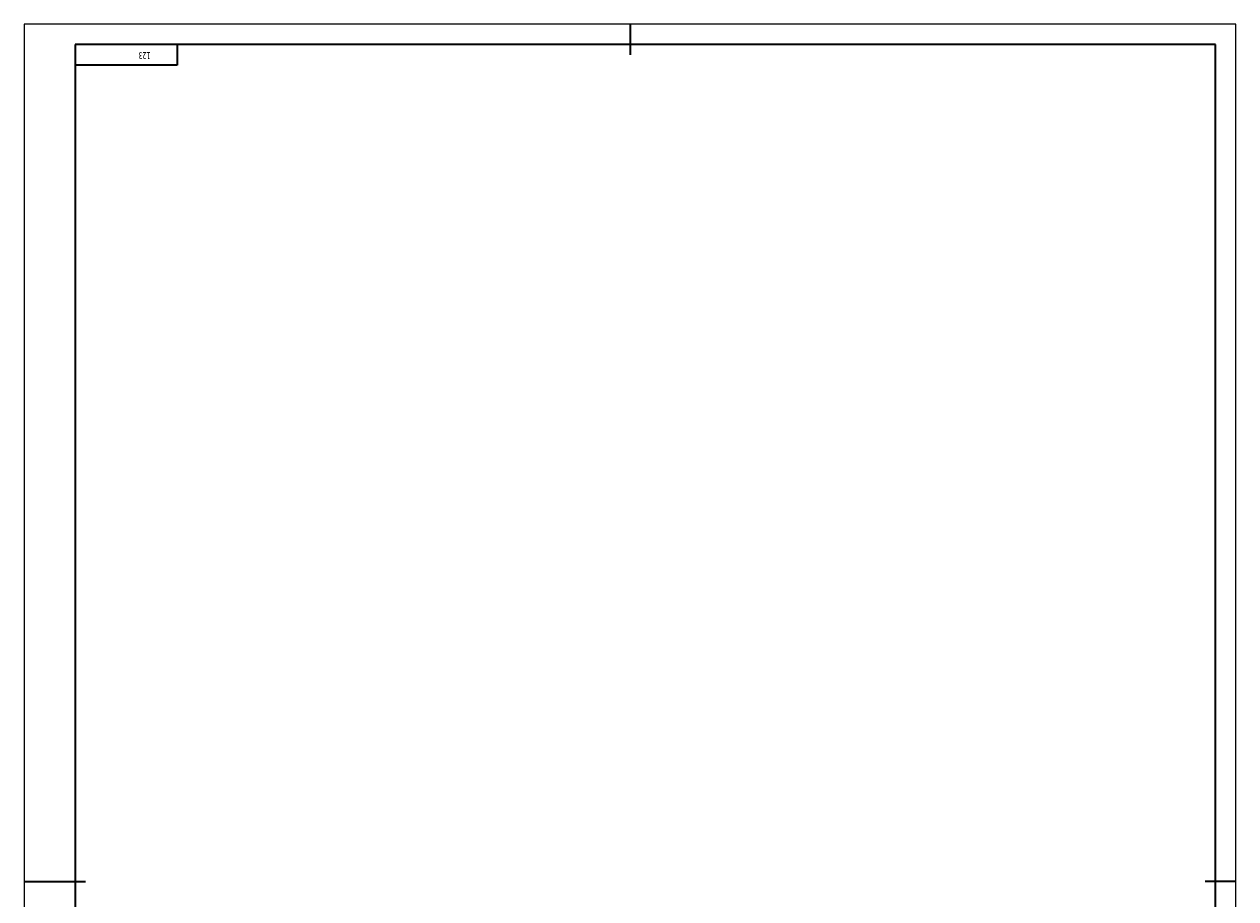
# Model space of a CAD drawing. Extents: x -584 to 10, y -66 to 775.
# Tile 2 of 2: x -584 to 10, y 346 to 775. Entities that reach past the tile are written whole.
import ezdxf
from ezdxf.enums import TextEntityAlignment as Align

# ---------------------------------------------------------------- set-up
doc = ezdxf.new("R2010")
doc.units = 0
doc.header["$MEASUREMENT"] = 0
doc.layers.get('0').update_dxf_attribs({"linetype": 'CONTINUOUS'})
for name, color, linetype, lineweight in [('尺寸线层', 3, 'CONTINUOUS', 18), ('粗实线层', 7, 'CONTINUOUS', 35), ('细实线层', 7, 'CONTINUOUS', 18)]:
    doc.layers.add(name, color=color, linetype=linetype, lineweight=lineweight)
doc.styles.add('仿宋', font='simfang.ttf', dxfattribs={"width": 0.67, "height": 2.8})
doc.styles.add('标准', font='txt.shx', dxfattribs={"bigfont": 'gbcbig.shx'})

# ---------------------------------------------------------------- blocks, each defined once
blk = doc.blocks.new('*X116')
at = {"layer": '粗实线层'}
for p, q in [((50, 0), (50, -10)), ((50, -10), (0, -10))]:
    blk.add_line(p, q, dxfattribs=at)
at = {"layer": '尺寸线层', "style": '标准'}
blk.add_attdef('图纸编号', text='', height=5.19, rotation=180, dxfattribs=at).set_placement((25, -5), align=Align.MIDDLE_CENTER)
blk = doc.blocks.new('$CAXA_FRAME_13B17AC1$_5')
at = {"layer": '粗实线层'}
for p, q in [((0, 420.5), (0, 405.5)), ((-272, 410.5), (-272, -410.5)), ((287, 410.5), (-272, 410.5)), ((287, -410.5), (287, 410.5)), ((-297, 0), (-267, 0)), ((297, 0), (282, 0))]:
    blk.add_line(p, q, dxfattribs=at)
at = {"layer": '细实线层'}
for p, q in [((297, 420.5), (-297, 420.5)), ((-297, 420.5), (-297, -420.5)), ((297, -420.5), (297, 420.5))]:
    blk.add_line(p, q, dxfattribs=at)

msp = doc.modelspace()

# ---------------------------------------------------------------- block references
at = {"layer": '粗实线层'}
for name, p in [('$CAXA_FRAME_13B17AC1$_5', (-287, 354.5)), ('*X116', (-559, 765))]:
    msp.add_blockref(name, p, dxfattribs=at)

# ---------------------------------------------------------------- texts
at = {"insert": (-522.17, 757.81), "char_height": 3.5, "attachment_point": 1, "rotation": 180, "style": '仿宋'}
msp.add_mtext_dynamic_manual_height_columns('123', width=34.3712, gutter_width=14, heights=[0], dxfattribs=at)

doc.saveas('drawing.dxf')
